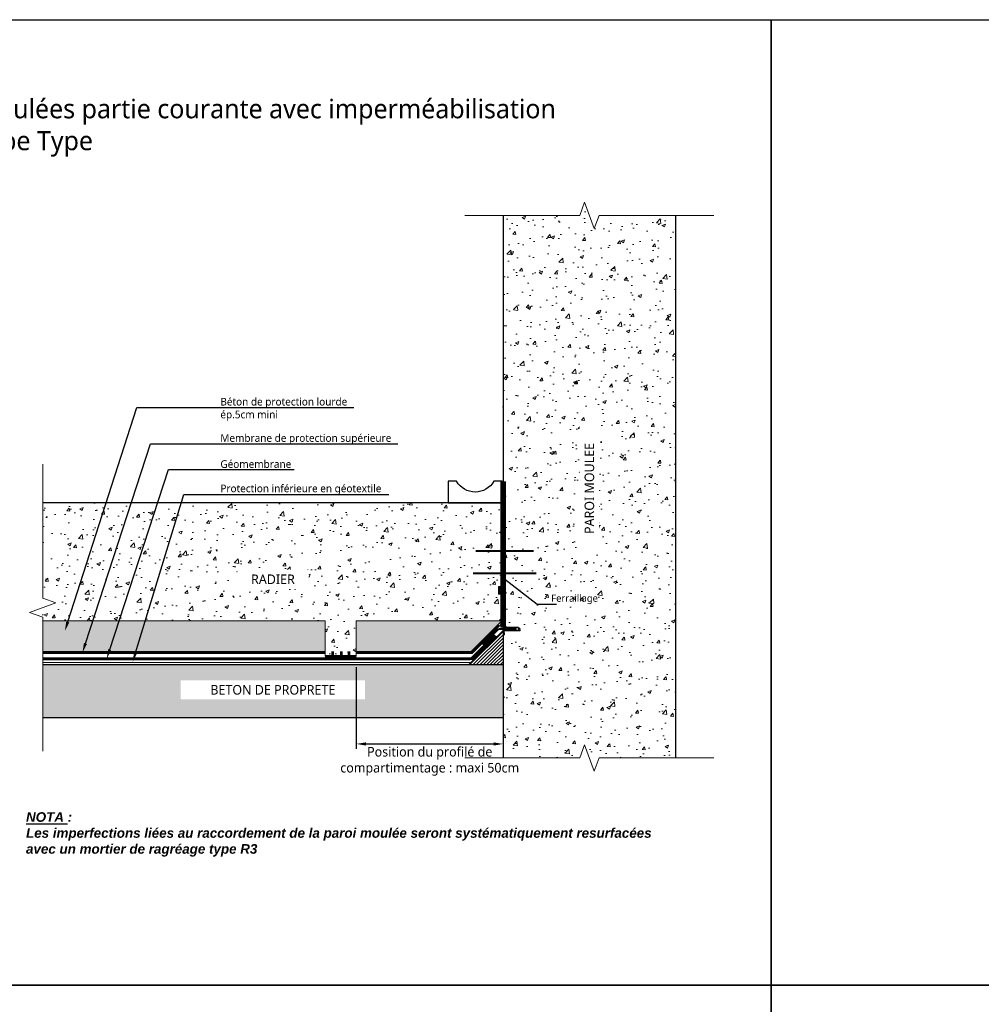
# Model space of a CAD drawing. Header units: millimetres. Extents: x -3314 to 21255525, y -15000 to 1735000.
# Tile 95 of 109: x 29250 to 29501, y 11907 to 12164. Entities that reach past the tile are written whole.
import ezdxf
from ezdxf import colors
from ezdxf.entities.mleader import LeaderData, LeaderLine
from ezdxf.math import Vec2, Vec3

# ---------------------------------------------------------------- set-up
doc = ezdxf.new("R2010")
doc.units = ezdxf.units.MM
for name, pattern in [('CACHE', [0.375, 0.25, -0.125]), ('CACHE2', [0.1875, 0.125, -0.0625]), ('CONTINU', [0]), ('TIRETPT', [1, 0.5, -0.25, 0, -0.25])]:
    doc.linetypes.add(name, pattern=pattern)
for name, color, linetype, lineweight in [('A-ANNO-NOTE', 7, 'Continuous', 25), ('Dessin_AXE', 8, 'Continuous', 5), ('Dessin_HACHURES', 253, 'Continuous', 9), ('Matériel_Joint Hydroexpansif', 140, 'CACHE', 0), ('Produit_Imperméabilisation', 219, 'Continuous', 0), ('SYSTEME_DEG_ Geomembrane SYNTHETIQUE', 1, 'Continuous', 9), ('SYSTEME_DEG_Protection inferieure', 3, 'Continuous', 5), ('SYSTEME_DEG_Protection superieure', 5, 'Continuous', 9)]:
    doc.layers.add(name, color=color, linetype=linetype, lineweight=lineweight)
for name, color, linetype in [('Dessin_CONTOURS BETON', 7, 'Continuous'), ('Dessin_COTATIONS', 7, 'Continuous'), ('Dessin_TEXTES', 7, 'CONTINU'), ('Matériel_Profilé de compartimentage', 7, 'Continuous'), ('Matériel_Profilé PM200', 40, 'Continuous')]:
    doc.layers.add(name, color=color, linetype=linetype)
doc.layers.add('GEN-_-FMULT', color=210, linetype='Continuous', plot=False)
doc.layers.add('Le_Hachure Générique', color=18, linetype='Continuous', lineweight=9, true_color=0x000000)
doc.styles.add('Arial', font='segoeui.ttf')
doc.styles.get("Standard").update_dxf_attribs({"font": 'segoeui.ttf'})
doc.styles.add('txt-moyen', font='segoeui.ttf')
doc.linetypes.add('ISOLATION', pattern='A,0.0001,-0.1,[134,ltypeshp.shx,S=0.1,R=0,X=-0.1,Y=0],-0.2,[134,ltypeshp.shx,S=0.1,R=180,X=0.1,Y=0],-0.1', length=0.4001)
doc.dimstyles.new('ISO-25', dxfattribs={"dimtxt": 2.5, "dimasz": 2.5, "dimexe": 1.25, "dimexo": 0.625, "dimtad": 1, "dimtxsty": 'Standard', "dimcen": 2.5, "dimadec": 0, "dimazin": 0, "dimtfac": 1, "dimtmove": 0, "dimatfit": 3, "dimfxl": 1, "dimarcsym": 0})

# ---------------------------------------------------------------- blocks, each defined once
blk = doc.blocks.new('*D43')
at = {"layer": 'Defpoints', "color": 0, "lineweight": 70, "transparency": 16777216}
for p in [(29375.98, 11997.69), (29337.66, 11995.47), (29375.98, 11974.77)]:
    blk.add_point(p, dxfattribs=at)
at = {"layer": 'Dessin_COTATIONS', "color": 0, "lineweight": -2, "transparency": 16777216}
for p, q in [((29375.98, 11997.06), (29375.98, 11973.52)), ((29337.66, 11994.84), (29337.66, 11973.52)), ((29340.16, 11974.77), (29373.48, 11974.77))]:
    blk.add_line(p, q, dxfattribs=at)
at = {"layer": 'Dessin_COTATIONS', "color": 0, "lineweight": 70, "transparency": 16777216}
for points in [[(29340.16, 11975.18), (29340.16, 11974.35), (29337.66, 11974.77)], [(29373.48, 11975.18), (29373.48, 11974.35), (29375.98, 11974.77)]]:
    blk.add_solid(points, dxfattribs=at)
at = {"layer": 'Dessin_COTATIONS', "color": 0, "transparency": 16777216, "insert": (29356.82, 11970.23), "char_height": 2.5, "attachment_point": 5}
blk.add_mtext('Position du profilé de \\Pcompartimentage : maxi 50cm', dxfattribs=at)

msp = doc.modelspace()

# ---------------------------------------------------------------- hatches: boundary and pattern name
at = {"layer": 'Dessin_HACHURES'}
h = msp.add_hatch(dxfattribs=at)
h.set_pattern_fill('AR-CONC', color=256, scale=0.05)
h.set_pattern_definition([(50, (30304.459, 3784.157), (9.1092334, -0.796954), [0.9525, -10.4775]), (355, (30304.459, 3784.157), (-1.762171, 9.552842), [0.762, -8.382029]), (100.45144, (30305.218, 3784.091), (7.347062, 8.755888), [0.8095, -8.904512]), (46.1842, (30304.459, 3786.697), (13.553952, -2.102116), [1.42875, -15.71625]), (96.63556, (30305.589, 3786.522), (11.870207, 12.371306), [1.214251, -13.35678]), (351.18415, (30304.459, 3786.697), (11.870207, 12.371306), [1.142998, -12.572987]), (21, (30305.729, 3786.062), (7.5807196, -5.11326), [0.9525, -10.4775]), (326, (30305.729, 3786.062), (3.090101, 9.209398), [0.762, -8.382]), (71.45144, (30306.361, 3785.636), (10.670821, 4.096138), [0.8095, -8.904497]), (37.5, (30304.459, 3784.157), (0.1544302, 4.227752), [0, -8.2804, 0, -8.509, 0, -8.41375]), (7.5, (30304.459, 3784.157), (3.3409831, 5.0090287), [0, -4.8514, 0, -8.0899, 0, -3.20675]), (327.5, (30301.627, 3784.157), (6.7795298, -0.2864372), [0, -3.175, 0, -9.906, 0, -13.1445]), (317.5, (30300.357, 3784.157), (7.406459, 1.2713246), [0, -4.1275, 0, -6.5786, 0, -9.3345])])
h.paths.add_polyline_path([(29420.9838, 12112.7463), (29400.9838, 12112.7463), (29399.7338, 12109.312), (29397.2338, 12116.1807), (29395.9838, 12112.7463), (29375.9838, 12112.7463), (29375.9838, 12011.0959), (29420.9838, 12011.0959)])
h.paths.add_polyline_path([(29420.9838, 12011.0959), (29375.9838, 12011.0959), (29375.9838, 12005.1562), (29379.9434, 12005.1562), (29379.9434, 12004.4196), (29375.9838, 12004.4196), (29375.9838, 12001.0959), (29420.9838, 12001.0959)])
h.paths.add_polyline_path([(29420.9838, 12001.0959), (29375.9838, 12001.0959), (29375.9838, 11971.1206), (29395.9838, 11971.1206), (29397.2338, 11974.5549), (29399.7338, 11967.6862), (29400.9838, 11971.1206), (29420.9838, 11971.1206)])
h.paths.add_polyline_path([(29401.0997, 12027.5053), (29401.0997, 12055.3429), (29395.9479, 12055.3429), (29395.9479, 12027.5053)], flags=24)
h = msp.add_hatch(dxfattribs=at)
h.set_pattern_fill('AR-CONC', color=256, scale=0.05)
h.set_pattern_definition([(50, (30304.459, 3664.157), (9.1092334, -0.796954), [0.9525, -10.4775]), (355, (30304.459, 3664.157), (-1.762171, 9.552842), [0.762, -8.382029]), (100.45144, (30305.218, 3664.091), (7.347062, 8.755888), [0.8095, -8.904512]), (46.1842, (30304.459, 3666.697), (13.553952, -2.102116), [1.42875, -15.71625]), (96.63556, (30305.589, 3666.522), (11.870207, 12.371306), [1.214251, -13.35678]), (351.18415, (30304.459, 3666.697), (11.870207, 12.371306), [1.142998, -12.572987]), (21, (30305.729, 3666.062), (7.5807196, -5.11326), [0.9525, -10.4775]), (326, (30305.729, 3666.062), (3.090101, 9.209398), [0.762, -8.382]), (71.45144, (30306.361, 3665.636), (10.670821, 4.096138), [0.8095, -8.904497]), (37.5, (30304.459, 3664.157), (0.1544302, 4.227752), [0, -8.2804, 0, -8.509, 0, -8.41375]), (7.5, (30304.459, 3664.157), (3.3409831, 5.0090287), [0, -4.8514, 0, -8.0899, 0, -3.20675]), (327.5, (30301.627, 3664.157), (6.7795298, -0.2864372), [0, -3.175, 0, -9.906, 0, -13.1445]), (317.5, (30300.357, 3664.157), (7.406459, 1.2713246), [0, -4.1275, 0, -6.5786, 0, -9.3345])])
h.paths.add_polyline_path([(29282.5986, 12006.8895), (29329.5081, 12006.8895), (29329.5081, 11997.6889), (29337.6586, 11997.6889), (29337.6586, 12006.8895), (29338.5857, 12006.8895), (29375.6445, 12006.8895), (29375.9838, 12007.229), (29375.9838, 12013.8391), (29374.7838, 12013.8391), (29374.7838, 12015.8391), (29375.9838, 12015.8391), (29375.9838, 12037.7664), (29375.6886, 12037.7664), (29375.6886, 12037.7223), (29365.8749, 12037.7223), (29361.6691, 12037.7223), (29292.0386, 12037.7513)])
h.paths.add_polyline_path([(29292.0432, 12037.7664), (29285.8509, 12037.7664), (29275.7614, 12006.8895), (29282.5986, 12006.8895)])
h.paths.add_polyline_path([(29285.8509, 12037.7664), (29278.9835, 12037.7664), (29268.9117, 12006.8895), (29275.7614, 12006.8895)])
h.paths.add_polyline_path([(29262.4676, 12006.8895), (29268.9117, 12006.8895), (29278.9835, 12037.7664), (29272.3964, 12037.7664)])
h.paths.add_polyline_path([(29255.8464, 12037.7664), (29255.8464, 12012.8299), (29259.2807, 12011.5799), (29252.412, 12009.0799), (29255.8464, 12007.8299), (29255.8464, 12006.8895), (29262.4676, 12006.8895), (29272.3964, 12037.7664)])
h.paths.add_polyline_path([(29308.5771, 12015.1407), (29323.0228, 12015.1407), (29323.0228, 12020.2924), (29308.5771, 12020.2924)], flags=24)
h = msp.add_hatch(dxfattribs=at)
h.set_pattern_fill('AR-CONC', color=256, scale=0.025)
h.set_pattern_definition([(50, (30304.459, 3664.157), (4.5546167, -0.3984771), [0.47625, -5.23875]), (355, (30304.459, 3664.157), (-0.8810855, 4.7764211), [0.381, -4.1910146]), (100.451445, (30304.8387, 3664.124), (3.6735312, 4.3779438), [0.4047502, -4.452256]), (46.1842, (30304.459, 3665.427), (6.776976, -1.0510582), [0.714375, -7.858125]), (96.63556, (30305.024, 3665.3395), (5.9351034, 6.185653), [0.6071256, -6.67839]), (351.18415, (30304.459, 3665.427), (5.9351034, 6.185653), [0.571499, -6.2864933]), (21, (30305.094, 3665.1095), (3.7903598, -2.55663), [0.47625, -5.23875]), (326, (30305.094, 3665.1095), (1.5450507, 4.6046992), [0.381, -4.191]), (71.451445, (30305.41, 3664.8965), (5.3354105, 2.0480692), [0.4047502, -4.4522484]), (37.5, (30304.4591, 3664.157), (0.07721508, 2.11387597), [0, -4.1402, 0, -4.2545, 0, -4.206875]), (7.5, (30304.4591, 3664.157), (1.67049156, 2.5045144), [0, -2.4257, 0, -4.04495, 0, -1.603375]), (327.5, (30303.0431, 3664.157), (3.38976488, -0.1432186), [0, -1.5875, 0, -4.953, 0, -6.57225]), (317.5, (30302.408, 3664.157), (3.7032295, 0.6356623), [0, -2.06375, 0, -3.2893, 0, -4.66725])])
h.paths.add_polyline_path([(29375.6445, 12006.8895), (29338.5857, 12006.8895), (29337.6586, 12006.8895), (29337.6586, 11998.8961), (29367.6562, 11998.8961)])
h.paths.add_polyline_path([(29329.5081, 12006.8895), (29282.5986, 12006.8895), (29280.1536, 11998.8961), (29329.5081, 11998.8961)])
h.paths.add_polyline_path([(29282.5986, 12006.8895), (29255.8464, 12006.8895), (29255.8464, 11998.8961), (29280.1536, 11998.8961)])
at = {"layer": 'Dessin_HACHURES', "linetype": 'Continuous'}
h = msp.add_hatch(dxfattribs=at)
h.set_pattern_fill('ANSI31', color=256, scale=5)
h.set_pattern_definition([(45, (30716.96886, 8654.37606), (-0.44194174, 0.44194174), [])])
h.paths.add_polyline_path([(29375.9838, 12004.4196), (29375.9838, 11995.4654), (29367.0295, 11995.4654)])
at = {"layer": 'Dessin_HACHURES'}
h = msp.add_hatch(dxfattribs=at)
h.set_pattern_fill('AR-CONC', color=256, scale=0.5, style=0)
h.set_pattern_definition([(50, (30716.969, 8916.498), (3.586301, -0.3137607), [0.375, -4.125]), (355, (30716.969, 8916.498), (-0.6937567, 3.7609607), [0.3, -3.3]), (100.45144, (30717.2677, 8916.472), (2.8925442, 3.4472), [0.318701, -3.5057106]), (46.1842, (30716.969, 8917.498), (5.3362067, -0.8275964), [0.5625, -6.1875]), (96.63564, (30717.4135, 8917.429), (4.67331, 4.870593), [0.478052, -5.258569]), (351.18416, (30716.969, 8917.498), (4.67331, 4.870593), [0.45, -4.95]), (21, (30717.469, 8917.248), (2.9845353, -2.0130945), [0.375, -4.125]), (326, (30717.469, 8917.248), (1.2165767, 3.6257502), [0.3, -3.3]), (71.45144, (30717.7176, 8917.0803), (4.201112, 1.6126558), [0.318701, -3.5057106]), (37.5, (30716.9689, 8916.4981), (0.0607993, 1.66446927), [0, -3.26, 0, -3.35, 0, -3.3125]), (7.5, (30716.9689, 8916.4981), (1.3153477, 1.9720586), [0, -1.91, 0, -3.185, 0, -1.2625]), (327.5, (30715.8539, 8916.4981), (2.6691122, -0.11277436), [0, -1.25, 0, -3.9, 0, -5.175]), (317.5, (30715.3539, 8916.498), (2.9159308, 0.5005249), [0, -1.625, 0, -2.59, 0, -3.675])])
h.paths.add_polyline_path([(29255.8464, 11995.4654), (29255.8464, 11981.6137), (29361.7502, 11981.6137, -0.20105617), (29354.9474, 11995.4654)])
h.paths.add_polyline_path([(29361.7502, 11981.6137), (29375.9838, 11981.6137), (29375.9838, 11995.4654), (29354.9474, 11995.4654, 0.20105617)])
at = {"layer": 'Matériel_Joint Hydroexpansif'}
h = msp.add_hatch(color=256, dxfattribs=at)
h.dxf.hatch_style = 1
h.paths.add_polyline_path([(29375.9838, 12013.8391), (29375.9838, 12015.8391), (29374.7838, 12015.8391), (29374.7838, 12013.8391)])

# ---------------------------------------------------------------- linework, layer by layer
at = {"layer": 'Defpoints', "linetype": 'Continuous'}
for points in [[(29045.8919, 11911.8392), (29445.8919, 11911.8392), (29445.8919, 11659.8392), (29045.8919, 11659.8392)], [(29445.8919, 11911.8392), (29845.8919, 11911.8392), (29845.8919, 11659.8392), (29445.8919, 11659.8392)]]:
    msp.add_lwpolyline(points, close=True, dxfattribs=at)
at = {"layer": 'Dessin_AXE', "flags": 128}
for points in [[(29430.9838, 12112.7463), (29400.9838, 12112.7463), (29399.7338, 12109.312), (29397.2338, 12116.1807), (29395.9838, 12112.7463), (29365.9838, 12112.7463)], [(29255.8464, 12047.7664), (29255.8464, 12012.8299), (29259.2807, 12011.5799), (29252.412, 12009.0799), (29255.8464, 12007.8299), (29255.8464, 11972.8934)], [(29430.9838, 11971.1206), (29400.9838, 11971.1206), (29399.7338, 11967.6862), (29397.2338, 11974.5549), (29395.9838, 11971.1206), (29365.9838, 11971.1206)]]:
    msp.add_lwpolyline(points, dxfattribs=at)
at = {"layer": 'Dessin_CONTOURS BETON', "flags": 128}
for points in [[(29375.9838, 12112.7463), (29375.9838, 11971.1206)], [(29420.9838, 12112.7463), (29420.9838, 11971.1206)], [(29255.8464, 12037.7664), (29375.9838, 12037.7664)], [(29375.9838, 12004.4196), (29367.0295, 11995.4654)], [(29375.9838, 12004.4196), (29375.9838, 12004.4196), (29379.9434, 12004.4196), (29379.9434, 12004.4196), (29379.9434, 12005.1562), (29379.9434, 12005.1562), (29375.9838, 12005.1562), (29375.9838, 12005.1562)], [(29255.8464, 11995.4654), (29375.9838, 11995.4654)], [(29375.9838, 11981.6137), (29255.8464, 11981.6137)]]:
    msp.add_lwpolyline(points, dxfattribs=at)
at = {"layer": 'Dessin_CONTOURS BETON'}
msp.add_lwpolyline([(29375.6886, 12037.7223), (29375.6886, 12043.33), (29373.5353, 12043.33, -0.57735027), (29363.8223, 12043.33), (29361.6691, 12043.33), (29361.6691, 12037.7223), (29365.8749, 12037.7223)], format="xyb", close=True, dxfattribs=at)
at = {"layer": 'Dessin_CONTOURS BETON', "linetype": 'CONTINU', "lineweight": 0}
for points in [[(29329.5081, 11997.6889), (29329.5081, 12006.8895), (29255.8464, 12006.8895)], [(29375.9838, 12006.8895), (29338.5857, 12006.8895), (29337.6586, 12006.8895), (29337.6586, 11997.6889)]]:
    msp.add_lwpolyline(points, dxfattribs=at)
at = {"layer": 'Le_Hachure Générique', "const_width": 0.5442}
for points in [[(29383.9321, 12025.1646), (29368.7947, 12025.1646)], [(29384.6473, 12019.2878), (29368.0694, 12019.2878)]]:
    msp.add_lwpolyline(points, dxfattribs=at)
at = {"layer": 'Matériel_Joint Hydroexpansif', "linetype": 'Continuous'}
msp.add_lwpolyline([(29375.9838, 12013.8391), (29375.9838, 12015.8391), (29374.7838, 12015.8391), (29374.7838, 12013.8391)], close=True, dxfattribs=at)
at = {"layer": 'Matériel_Profilé de compartimentage', "linetype": 'CONTINU', "const_width": 0.6596, "flags": 128}
for points in [[(29331.5081, 11998.9484), (29331.5081, 11997.6889)], [(29333.7371, 11997.6889), (29333.7371, 11998.9484)], [(29335.7507, 11997.6889), (29335.7507, 11998.9484)], [(29329.5081, 11997.6889), (29337.6586, 11997.6889)]]:
    msp.add_lwpolyline(points, dxfattribs=at)
at = {"layer": 'Matériel_Profilé PM200', "linetype": 'CONTINU', "ltscale": 2, "const_width": 0.5, "flags": 128}
msp.add_lwpolyline([(29379.5248, 12004.7879), (29375.2265, 12004.7879, 0.18971112), (29374.3675, 12004.409), (29373.3305, 12003.371), (29370.6021, 12000.64), (29370.6021, 12000.64)], format="xyb", dxfattribs=at)
at = {"layer": 'Produit_Imperméabilisation', "linetype": 'Continuous', "ltscale": 0.2, "const_width": 1.5, "flags": 128}
msp.add_lwpolyline([(29375.9838, 12005.1562), (29375.9838, 12005.1562), (29375.9838, 12043.3596)], dxfattribs=at)
at = {"layer": 'SYSTEME_DEG_ Geomembrane SYNTHETIQUE', "linetype": 'TIRETPT', "ltscale": 10, "flags": 128}
for points in [[(29255.8464, 11997.0061, 0.5, 0.5, 0), (29367.0614, 11997.0061, 0.5, 0.5, 0), (29367.3958, 11997.0061, 0.5, 0.5, 0.19891237), (29368.1029, 11997.299, 0.5, 0.5, 0), (29373.9109, 12003.1071, 0, 0, 0)], [(29255.8488, 11997.0061, 0.5, 0.5, 0), (29367.0639, 11997.0061, 0.5, 0.5, 0), (29367.3982, 11997.0061, 0.5, 0.5, 0.19891237), (29368.1053, 11997.299, 0.5, 0.5, 0), (29373.9134, 12003.1071, 0, 0, 0)], [(29255.8488, 11997.0061, 0.5, 0.5, 0), (29367.0639, 11997.0061, 0.5, 0.5, 0), (29367.3982, 11997.0061, 0.5, 0.5, 0.19891237), (29368.1053, 11997.299, 0.5, 0.5, 0), (29373.9134, 12003.1071, 0, 0, 0)]]:
    msp.add_lwpolyline(points, format="xyseb", dxfattribs=at)
at = {"layer": 'SYSTEME_DEG_ Geomembrane SYNTHETIQUE', "linetype": 'Continuous', "ltscale": 10, "flags": 128}
for points in [[(29255.8488, 11997.2561), (29367.0639, 11997.2561), (29367.3982, 11997.2561, 0.19891237), (29367.9285, 11997.4758), (29373.7366, 12003.2839)], [(29255.8488, 11996.7561), (29367.0639, 11996.7561), (29367.3982, 11996.7561, 0.19891237), (29368.2821, 11997.1222), (29374.0902, 12002.9303)]]:
    msp.add_lwpolyline(points, format="xyb", dxfattribs=at)
at = {"layer": 'SYSTEME_DEG_ Geomembrane SYNTHETIQUE', "linetype": 'ByBlock', "ltscale": 0.1, "flags": 128}
for points in [[(29366.7102, 11996.7561), (29367.3958, 11996.7561, 0.19891237), (29368.2796, 11997.1222), (29374.1214, 12002.964)], [(29367.2102, 11997.2561), (29367.3958, 11997.2561, 0.19891237), (29367.9261, 11997.4758), (29373.7285, 12003.2782)]]:
    msp.add_lwpolyline(points, format="xyb", dxfattribs=at)
at = {"layer": 'SYSTEME_DEG_Protection inferieure', "linetype": 'ISOLATION', "flags": 128}
msp.add_lwpolyline([(29367.3681, 11996.0536), (29255.8464, 11996.0536)], dxfattribs=at)
at = {"layer": 'SYSTEME_DEG_Protection superieure', "linetype": 'CONTINU', "ltscale": 0.2, "flags": 128}
for points in [[(29375.9838, 12007.229), (29367.6562, 11998.8961), (29337.6586, 11998.8961)], [(29375.9838, 12006.5217), (29367.8634, 11998.3961), (29337.6586, 11998.3961)]]:
    msp.add_lwpolyline(points, dxfattribs=at)
at = {"layer": 'SYSTEME_DEG_Protection superieure', "linetype": 'CACHE2', "ltscale": 10, "const_width": 0.5, "flags": 128}
msp.add_lwpolyline([(29374.8759, 12005.7668), (29374.8759, 12005.7668), (29367.7598, 11998.6461), (29337.6586, 11998.6461)], dxfattribs=at)
at = {"layer": 'SYSTEME_DEG_Protection superieure', "linetype": 'CACHE2', "ltscale": 10, "flags": 128}
msp.add_lwpolyline([(29329.5081, 11998.6461, 0.5, 0.5, 0), (29255.8464, 11998.6461, 1.2, 1.2, 0)], format="xyseb", dxfattribs=at)
at = {"layer": 'SYSTEME_DEG_Protection superieure', "linetype": 'Continuous', "flags": 128}
for points in [[(29329.5081, 11998.8961), (29255.8464, 11998.8961)], [(29329.5081, 11998.3961), (29255.8464, 11998.3961)]]:
    msp.add_lwpolyline(points, dxfattribs=at)

# ---------------------------------------------------------------- texts
at = {"layer": 'Dessin_TEXTES', "color": 0, "insert": (29251.4886, 11956.9421), "char_height": 2.5, "width": 239.177851, "attachment_point": 1, "style": 'txt-moyen', "bg_fill": 2}
msp.add_mtext('{\\L\\fArial|b1|i1|c0|p34;NOTA }\\fArial|b1|i1|c0|p34;: \\PLes imperfections liées au raccordement de la paroi moulée seront systématiquement resurfacées\\Pavec un mortier de ragréage type R3', dxfattribs=at)
at = {"layer": 'GEN-_-FMULT', "insert": (29250.9251, 12143.0959), "char_height": 5, "width": 406, "attachment_point": 2, "style": 'Arial'}
msp.add_mtext('Etanchéité sous radier ancré dans parois moulées partie courante avec imperméabilisation\\PCoupe Type', dxfattribs=at)

# ---------------------------------------------------------------- leaders
at = {"layer": 'A-ANNO-NOTE'}
ml = msp.add_multileader_mtext('Standard', dxfattribs=at)
ml.set_content('Ferraillage', color=256, style='txt-moyen')
ml.set_leader_properties(linetype='ByLayer', lineweight=-1)
ml.build(insert=Vec2(0, 0))
ml.multileader.update_dxf_attribs({"text_left_attachment_type": 6, "text_right_attachment_type": 6, "dogleg_length": 7.5, "arrow_head_size": 1.8928})
ctx = ml.context
ctx.base_point, ctx.char_height, ctx.arrow_head_size, ctx.landing_gap_size, ctx.plane_origin = Vec3(29387.0093, 12011.2572), 1.873899, 1.8928, 1.5143, Vec3(29396.3915, 12077.2713)
ctx.left_attachment, ctx.right_attachment = 6, 6
notes = []
notes.append((ctx, [(0, (1, 1, 0), (29384.8842, 12011.2572), (1, 0), 2.1251, [(0, [(29374.8917, 12018.9232)], 0, [])])]))
ctx.mtext.insert, ctx.mtext.width, ctx.mtext.flow_direction = Vec3(29388.5236, 12013.7609), 1.362836, 5
for ctx, leaders in notes:
    for number, flags, end, landing, length, lines in leaders:
        leader = LeaderData()
        leader.index, (leader.has_last_leader_line, leader.has_dogleg_vector, leader.attachment_direction) = number, flags
        leader.last_leader_point, leader.dogleg_vector, leader.dogleg_length = Vec3(end), Vec3(landing), length
        for number, points, colour, breaks in lines:
            line = LeaderLine()
            line.index, line.vertices, line.color, line.breaks = number, Vec3.list(points), colors.encode_raw_color(colour), breaks
            leader.lines.append(line)
        ctx.leaders.append(leader)

# ---------------------------------------------------------------- next in the draw order: linework, layer by layer
at = {"layer": 'Defpoints', "linetype": 'Continuous'}
msp.add_lwpolyline([(29445.8919, 12163.8392), (29845.8919, 12163.8392), (29845.8919, 11911.8392), (29445.8919, 11911.8392)], close=True, dxfattribs=at)

# ---------------------------------------------------------------- next in the draw order: texts
at = {"layer": 'Dessin_TEXTES', "insert": (29398.4838, 12041.465), "char_height": 2.5, "width": 31.956753, "attachment_point": 5, "rotation": 90, "style": 'txt-moyen', "bg_fill": 3, "box_fill_scale": 1.5, "bg_fill_color": 9, "bg_fill_true_color": 13158600, "bg_fill_transparency": 13289792}
msp.add_mtext('PAROI MOULEE', dxfattribs=at)
at = {"layer": 'Dessin_TEXTES', "char_height": 2.5, "attachment_point": 5, "style": 'txt-moyen', "bg_fill": 3, "box_fill_scale": 1.5, "bg_fill_color": 9, "bg_fill_true_color": 13158600}
for s, insert, width, bg_fill_transparency in [('RADIER', (29315.9151, 12017.7558), 16.052251, 13274668), ('BETON DE PROPRETE', (29315.8826, 11988.8857), 45.64551, 16137228)]:
    msp.add_mtext(s, dxfattribs=dict(at, insert=insert, width=width, bg_fill_transparency=bg_fill_transparency))

# ---------------------------------------------------------------- next in the draw order: linework, layer by layer
at = {"layer": 'Defpoints', "linetype": 'Continuous'}
msp.add_lwpolyline([(29045.8919, 12163.8392), (29445.8919, 12163.8392), (29445.8919, 11911.8392), (29045.8919, 11911.8392)], close=True, dxfattribs=at)

# ---------------------------------------------------------------- next in the draw order: dimensions: what is measured, and where the dimension line sits
at = {"layer": 'Dessin_COTATIONS'}
dim = msp.add_linear_dim(base=(29375.9838, 11974.7651), p1=(29337.6586, 11995.4654), p2=(29375.9838, 11997.6889), text='Position du profilé de \\Pcompartimentage : maxi 50cm', dimstyle='ISO-25', override={"dimtad": 2}, dxfattribs=at)
dim.commit()
dim.dimension.update_dxf_attribs({"geometry": '*D43', "text_midpoint": (29356.8212, 11974.7651), "dimtype": 160})

# ---------------------------------------------------------------- next in the draw order: leaders
at = {"layer": 'Dessin_TEXTES'}
ml = msp.add_multileader_mtext('Standard', dxfattribs=at)
ml.set_content('Béton de protection lourde\\Pép.5cm mini', color=256, style='txt-moyen')
ml.set_leader_properties(linetype='ByLayer', lineweight=-1)
ml.build(insert=Vec2(0, 0))
ml.multileader.update_dxf_attribs({"text_left_attachment_type": 6, "text_right_attachment_type": 6, "dogleg_length": 7.5, "arrow_head_size": 2.5})
ctx = ml.context
ctx.base_point, ctx.char_height, ctx.arrow_head_size, ctx.plane_origin = Vec3(29300.1937, 12062.5625), 2, 2.5, Vec3(29261.002, 12065.8544)
ctx.left_attachment, ctx.right_attachment = 6, 6
notes = []
notes.append((ctx, [(0, (1, 1, 0), (29280.3699, 12062.5637), (1, 0), 19.8239, [(0, [(29261.6103, 12004.2235)], 0, [])])]))
ctx.mtext.insert, ctx.mtext.flow_direction = Vec3(29302.1937, 12065.1177), 5
ml = msp.add_multileader_mtext('Standard', dxfattribs=at)
ml.set_content('Membrane de protection supérieure', color=256, style='txt-moyen')
ml.set_leader_properties(linetype='ByLayer', lineweight=-1)
ml.build(insert=Vec2(0, 0))
ml.multileader.update_dxf_attribs({"text_left_attachment_type": 6, "text_right_attachment_type": 6, "dogleg_length": 7.5, "arrow_head_size": 2.5})
ctx = ml.context
ctx.base_point, ctx.char_height, ctx.arrow_head_size, ctx.plane_origin = Vec3(29300.1937, 12053.08), 2, 2.5, Vec3(29265.462, 12059.8636)
ctx.left_attachment, ctx.right_attachment = 6, 6
notes.append((ctx, [(0, (1, 1, 0), (29283.9787, 12053.0813), (1, 0), 16.215, [(0, [(29266.2074, 11998.5989)], 0, [])])]))
ctx.mtext.insert, ctx.mtext.flow_direction = Vec3(29302.1937, 12055.6353), 5
ml = msp.add_multileader_mtext('Standard', dxfattribs=at)
ml.set_content('Géomembrane', color=256, style='txt-moyen')
ml.set_leader_properties(linetype='ByLayer', lineweight=-1)
ml.build(insert=Vec2(0, 0))
ml.multileader.update_dxf_attribs({"text_left_attachment_type": 6, "text_right_attachment_type": 6, "dogleg_length": 7.5, "arrow_head_size": 2.5})
ctx = ml.context
ctx.base_point, ctx.char_height, ctx.arrow_head_size, ctx.plane_origin = Vec3(29300.1937, 12046.4304), 2, 2.5, Vec3(29270.1653, 12053.2139)
ctx.left_attachment, ctx.right_attachment = 6, 6
notes.append((ctx, [(0, (1, 1, 0), (29288.682, 12046.4304), (1, 0), 11.5117, [(0, [(29272.534, 11997.0127)], 0, [])])]))
ctx.mtext.insert, ctx.mtext.flow_direction = Vec3(29302.1937, 12048.8304), 5
ml = msp.add_multileader_mtext('Standard', dxfattribs=at)
ml.set_content('Protection inférieure en géotextile', color=256, style='txt-moyen')
ml.set_leader_properties(linetype='ByLayer', lineweight=-1)
ml.build(insert=Vec2(0, 0))
ml.multileader.update_dxf_attribs({"text_left_attachment_type": 6, "text_right_attachment_type": 6, "dogleg_length": 7.5, "arrow_head_size": 2.5})
ctx = ml.context
ctx.base_point, ctx.char_height, ctx.arrow_head_size, ctx.plane_origin = Vec3(29300.1937, 12039.8931), 2, 2.5, Vec3(29274.177, 12044.0887)
ctx.left_attachment, ctx.right_attachment = 6, 6
notes.append((ctx, [(0, (1, 1, 0), (29292.6937, 12039.8951), (1, 0), 7.5, [(0, [(29279.3241, 11996.1844)], 0, [])])]))
ctx.mtext.insert, ctx.mtext.flow_direction = Vec3(29302.1937, 12042.4811), 5
for ctx, leaders in notes:
    for number, flags, end, landing, length, lines in leaders:
        leader = LeaderData()
        leader.index, (leader.has_last_leader_line, leader.has_dogleg_vector, leader.attachment_direction) = number, flags
        leader.last_leader_point, leader.dogleg_vector, leader.dogleg_length = Vec3(end), Vec3(landing), length
        for number, points, colour, breaks in lines:
            line = LeaderLine()
            line.index, line.vertices, line.color, line.breaks = number, Vec3.list(points), colors.encode_raw_color(colour), breaks
            leader.lines.append(line)
        ctx.leaders.append(leader)

doc.saveas('drawing.dxf')
